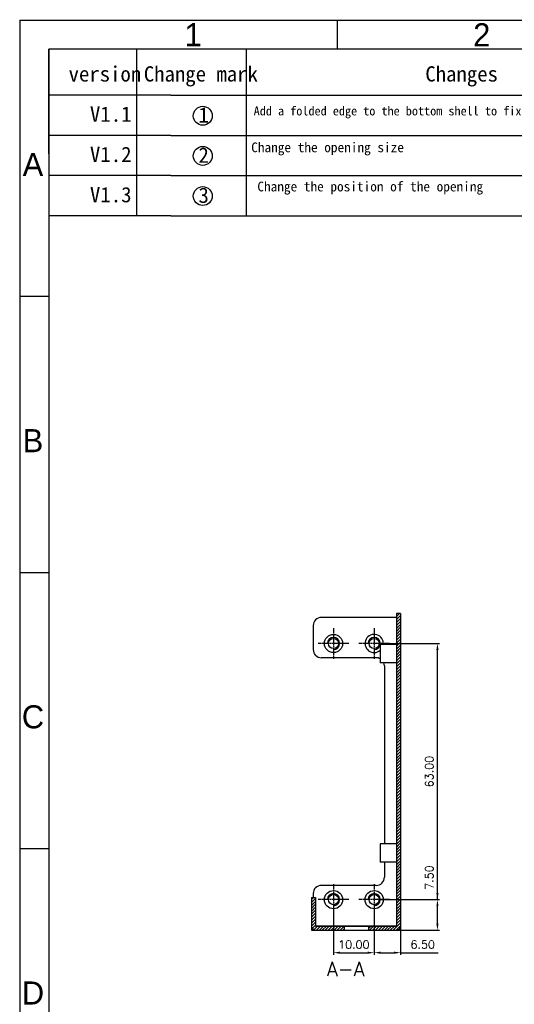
# Model space of a CAD drawing. Header units: millimetres. Extents: x 3323 to 3905, y -1050 to -642.
# Tile 2 of 12: x 3323 to 3445, y -885 to -642. Entities that reach past the tile are written whole.
import ezdxf
from ezdxf.enums import TextEntityAlignment as Align

# ---------------------------------------------------------------- set-up
doc = ezdxf.new("R2010")
doc.units = ezdxf.units.MM
doc.linetypes.add('PHANTOM', pattern=[0.8, 0.45, -0.05, 0.1, -0.05, 0.1, -0.05])
for name, color, linetype in [('DEFAULT_3', 7, 'PHANTOM'), ('图形层', 7, 'Continuous'), ('图框层', 7, 'Continuous'), ('标注层', 7, 'Continuous')]:
    doc.layers.add(name, color=color, linetype=linetype)
doc.styles.add('3', font='txt')
doc.styles.get("Standard").update_dxf_attribs({"font": 'txt', "bigfont": 'gbcbig.shx'})
doc.dimstyles.new('T2', dxfattribs={"dimtxt": 2, "dimasz": 1.6, "dimexe": 0.5, "dimexo": 1, "dimgap": 1, "dimtad": 1, "dimzin": 1, "dimdsep": 46, "dimtxsty": 'Standard', "dimcen": 0.5, "dimclrd": 4, "dimclre": 4, "dimclrt": 7, "dimadec": 1, "dimazin": 2, "dimtfac": 1, "dimtmove": 0, "dimatfit": 3, "dimfxl": 1.25, "dimarcsym": 0})

# ---------------------------------------------------------------- blocks, each defined once
blk = doc.blocks.new('*D1232')
at = {"layer": 'Defpoints', "color": 0, "transparency": 16777216}
for p in [(3410.35, -795.87), (3425.9, -795.87), (3410.35, -858.87)]:
    blk.add_point(p, dxfattribs=at)
at = {"layer": '标注层', "color": 4, "lineweight": -2, "transparency": 16777216}
for p, q in [((3411.35, -795.87), (3426.4, -795.87)), ((3425.9, -857.27), (3425.9, -797.47)), ((3411.35, -858.87), (3426.4, -858.87))]:
    blk.add_line(p, q, dxfattribs=at)
at = {"layer": '标注层', "color": 4, "transparency": 16777216}
for points in [[(3425.63, -797.47), (3426.17, -797.47), (3425.9, -795.87)], [(3425.63, -857.27), (3426.17, -857.27), (3425.9, -858.87)]]:
    blk.add_solid(points, dxfattribs=at)
at = {"layer": '标注层', "color": 7, "transparency": 16777216, "insert": (3423.9, -827.37), "char_height": 2, "attachment_point": 5, "rotation": 90}
blk.add_mtext('63.00', dxfattribs=at)
blk = doc.blocks.new('*D1228')
at = {"layer": 'Defpoints', "color": 0, "transparency": 16777216}
for p in [(3421.05, -858.87), (3425.9, -858.87), (3411.52, -866.37)]:
    blk.add_point(p, dxfattribs=at)
at = {"layer": '标注层', "color": 4, "lineweight": -2, "transparency": 16777216}
for p, q in [((3425.9, -858.87), (3425.9, -849.6)), ((3422.05, -858.87), (3426.4, -858.87)), ((3425.9, -864.77), (3425.9, -860.47)), ((3412.52, -866.37), (3426.4, -866.37))]:
    blk.add_line(p, q, dxfattribs=at)
at = {"layer": '标注层', "color": 4, "transparency": 16777216}
for points in [[(3425.63, -860.47), (3426.17, -860.47), (3425.9, -858.87)], [(3425.63, -864.77), (3426.17, -864.77), (3425.9, -866.37)]]:
    blk.add_solid(points, dxfattribs=at)
at = {"layer": '标注层', "color": 7, "transparency": 16777216, "insert": (3423.9, -853.43), "char_height": 2, "attachment_point": 5, "rotation": 90}
blk.add_mtext('7.50', dxfattribs=at)
blk = doc.blocks.new('*D1233')
at = {"layer": 'Defpoints', "color": 0, "transparency": 16777216}
for p in [(3400.35, -858.87), (3410.35, -858.87), (3410.35, -871.91)]:
    blk.add_point(p, dxfattribs=at)
at = {"layer": '标注层', "color": 4, "lineweight": -2, "transparency": 16777216}
for p, q in [((3400.35, -859.87), (3400.35, -872.41)), ((3410.35, -859.87), (3410.35, -872.41)), ((3401.95, -871.91), (3408.75, -871.91))]:
    blk.add_line(p, q, dxfattribs=at)
at = {"layer": '标注层', "color": 4, "transparency": 16777216}
for points in [[(3401.95, -871.65), (3401.95, -872.18), (3400.35, -871.91)], [(3408.75, -871.65), (3408.75, -872.18), (3410.35, -871.91)]]:
    blk.add_solid(points, dxfattribs=at)
at = {"layer": '标注层', "color": 7, "transparency": 16777216, "insert": (3405.35, -869.91), "char_height": 2, "attachment_point": 5}
blk.add_mtext('10.00', dxfattribs=at)
blk = doc.blocks.new('*D1229')
at = {"layer": 'Defpoints', "color": 0, "transparency": 16777216}
for p in [(3410.35, -858.87), (3416.85, -861.65), (3416.85, -871.91)]:
    blk.add_point(p, dxfattribs=at)
at = {"layer": '标注层', "color": 4, "lineweight": -2, "transparency": 16777216}
for p, q in [((3410.35, -859.87), (3410.35, -872.41)), ((3416.85, -862.65), (3416.85, -872.41)), ((3411.95, -871.91), (3415.25, -871.91)), ((3416.85, -871.91), (3426.11, -871.91))]:
    blk.add_line(p, q, dxfattribs=at)
at = {"layer": '标注层', "color": 4, "transparency": 16777216}
for points in [[(3411.95, -871.65), (3411.95, -872.18), (3410.35, -871.91)], [(3415.25, -871.65), (3415.25, -872.18), (3416.85, -871.91)]]:
    blk.add_solid(points, dxfattribs=at)
at = {"layer": '标注层', "color": 7, "transparency": 16777216, "insert": (3422.28, -869.91), "char_height": 2, "attachment_point": 5}
blk.add_mtext('6.50', dxfattribs=at)

msp = doc.modelspace()

# ---------------------------------------------------------------- hatches: boundary and pattern name
h = msp.add_hatch()
h.set_pattern_fill('A', color=2, scale=0.513802, angle=45, style=0, pattern_type=0)
h.set_pattern_definition([(45, (3398.046, -932.0342), (-0.3633126, 0.3633126), [])])
edge = h.paths.add_edge_path()
edge.add_line((3415.846, -788.516), (3415.846, -865.366))
edge.add_line((3416.846, -788.516), (3415.846, -788.516))
edge.add_line((3416.846, -788.516), (3416.846, -865.366))
edge.add_arc((3415.846, -865.366), 1, 270, 360)
edge.add_line((3415.846, -866.366), (3409.046, -866.366))
edge.add_line((3409.046, -866.366), (3409.046, -865.366))
edge.add_line((3415.846, -865.366), (3409.046, -865.366))
edge = h.paths.add_edge_path()
edge.add_line((3403.046, -866.366), (3395.946, -866.366))
edge.add_arc((3395.946, -865.366), 1, 180, 270)
edge.add_line((3394.946, -858.366), (3394.946, -865.366))
edge.add_line((3394.946, -858.366), (3395.946, -858.366))
edge.add_line((3395.946, -858.366), (3395.946, -865.366))
edge.add_line((3403.046, -865.366), (3395.946, -865.366))
edge.add_line((3403.046, -866.366), (3403.046, -865.366))

# ---------------------------------------------------------------- linework, layer by layer
at = {"color": 7}
for p, q in [((3415.846, -789.466), (3397.346, -789.466)), ((3415.846, -788.516), (3415.846, -865.366)), ((3416.846, -788.516), (3415.846, -788.516)), ((3416.846, -788.516), (3416.846, -865.366)), ((3395.346, -791.466), (3395.346, -797.366)), ((3411.846, -796.116), (3411.846, -800.615)), ((3415.846, -796.116), (3411.846, -796.116)), ((3410.846, -799.366), (3397.346, -799.366)), ((3415.846, -800.616), (3411.846, -800.616)), ((3412.846, -801.366), (3412.846, -845.116)), ((3415.846, -845.116), (3411.846, -845.116)), ((3411.846, -845.116), (3411.846, -849.615)), ((3415.846, -849.616), (3411.846, -849.616)), ((3412.846, -849.616), (3412.846, -853.366)), ((3410.846, -855.366), (3397.346, -855.366)), ((3394.946, -858.366), (3395.946, -858.366)), ((3394.946, -858.366), (3394.946, -866.366)), ((3395.346, -857.366), (3395.346, -858.366)), ((3395.946, -858.366), (3395.946, -865.366)), ((3394.946, -866.366), (3415.846, -866.366)), ((3395.946, -865.316), (3415.846, -865.316)), ((3395.946, -865.366), (3415.846, -865.366)), ((3403.046, -866.366), (3403.046, -865.366)), ((3409.046, -866.366), (3409.046, -865.366))]:
    msp.add_line(p, q, dxfattribs=at)
for centre in [(3368.195, -666.075), (3368.195, -675.946), (3368.195, -685.816)]:
    msp.add_circle(centre, 2.324)
for centre, radius in [((3400.346, -795.866), 2.25), ((3400.346, -795.866), 1.25), ((3410.346, -795.866), 1.25), ((3400.346, -858.866), 2.25), ((3410.346, -858.866), 2.25), ((3400.346, -858.866), 1.25), ((3410.346, -858.866), 1.25)]:
    msp.add_circle(centre, radius, dxfattribs=at)
for centre, radius, start, end in [((3397.346, -791.466), 2, 90, 180), ((3410.346, -795.866), 2.25, 353.58705, 311.86638), ((3397.346, -797.366), 2, 180, 270), ((3410.846, -801.366), 2, 59.99361, 90), ((3410.846, -801.366), 2, 0, 22.04054), ((3410.846, -853.366), 2, 270, 0), ((3397.346, -857.366), 2, 90, 180), ((3395.946, -865.366), 1, 180, 270), ((3415.846, -865.366), 1, 270, 0)]:
    msp.add_arc(centre, radius, start, end, dxfattribs=at)
at = {"color": 6, "linetype": 'Continuous'}
for centre in [(3400.346, -795.866), (3410.346, -795.866), (3400.346, -858.866), (3410.346, -858.866)]:
    msp.add_arc(centre, 1.5, 270, 180, dxfattribs=at)
at = {"layer": 'DEFAULT_3', "color": 1, "linetype": 'PHANTOM', "ltscale": 3}
for p, q in [((3400.346, -792.062), (3400.346, -799.67)), ((3410.346, -792.062), (3410.346, -799.67)), ((3404.15, -795.866), (3396.542, -795.866)), ((3414.15, -795.866), (3406.542, -795.866)), ((3400.346, -855.062), (3400.346, -862.67)), ((3410.346, -855.062), (3410.346, -862.67)), ((3404.15, -858.866), (3396.542, -858.866)), ((3414.15, -858.866), (3406.542, -858.866))]:
    msp.add_line(p, q, dxfattribs=at)
at = {"layer": '图形层', "color": 0}
for p, q in [((3351.974, -670.91), (3351.974, -649.667)), ((3360.325, -661.04), (3330.325, -661.04)), ((3351.974, -680.781), (3351.974, -659.538)), ((3351.974, -690.651), (3351.974, -669.408)), ((3360.325, -670.91), (3330.325, -670.91)), ((3351.974, -690.651), (3351.974, -679.279)), ((3360.325, -680.781), (3330.325, -680.781)), ((3351.974, -690.651), (3351.974, -689.149)), ((3360.325, -690.651), (3330.325, -690.651))]:
    msp.add_line(p, q, dxfattribs=at)
at = {"layer": '图框层', "color": 0}
for p, q in [((3323.184, -642.526), (3905.349, -642.526)), ((3401.31, -649.667), (3401.31, -642.526)), ((3898.207, -649.667), (3330.325, -649.667)), ((3330.325, -649.667), (3330.325, -1042.926)), ((3330.325, -675.427), (3330.325, -649.667)), ((3378.984, -670.91), (3378.984, -649.667)), ((3330.325, -667.556), (3330.325, -658.612)), ((3360.325, -661.04), (3543.281, -661.04)), ((3378.984, -680.781), (3378.984, -659.538)), ((3378.984, -690.651), (3378.984, -669.408)), ((3360.325, -670.91), (3543.281, -670.91)), ((3378.984, -690.651), (3378.984, -679.279)), ((3360.325, -680.781), (3543.281, -680.781)), ((3378.984, -690.651), (3378.984, -689.149)), ((3360.325, -690.651), (3543.281, -690.651))]:
    msp.add_line(p, q, dxfattribs=at)
at = {"layer": '图框层'}
for p, q in [((3323.184, -710.45), (3330.325, -710.45)), ((3323.184, -778.373), (3330.325, -778.373)), ((3323.184, -846.297), (3330.325, -846.297))]:
    msp.add_line(p, q, dxfattribs=at)
at = {"layer": '标注层', "color": 0}
msp.add_line((3323.184, -642.526), (3323.184, -1050.067), dxfattribs=at)

# ---------------------------------------------------------------- texts
at = {"color": 2, "insert": (3407.982, -874.171), "char_height": 3.5, "width": 7.35, "attachment_point": 3, "line_spacing_factor": 0.9}
msp.add_mtext('A-A', dxfattribs=at)
at = {"layer": '图框层', "color": 0, "style": '3'}
for s, p in [('1', (3365.818, -646.118)), ('2', (3436.803, -646.118)), ('A', (3326.446, -678.053)), ('B', (3326.446, -745.977)), ('C', (3326.446, -813.901)), ('D', (3326.446, -881.824))]:
    msp.add_text(s, height=5.679, rotation=0, dxfattribs=at).set_placement(p, align=Align.MIDDLE)
at = {"layer": '图框层', "color": 0, "attachment_point": 1}
for s, insert, char_height, width in [('{\\fSimSun|b0|i0|c134|p2;version}', (3335.204, -653.901), 3.75, 31.56561), ('{\\fSimSun|b0|i0|c134|p2;Change mark}', (3353.695, -653.901), 3.75, 31.56561), ('{\\fSimSun|b0|i0|c134|p2;Changes}', (3422.922, -653.901), 3.75, 31.56561), ('{\\fSimSun|b0|i0|c134|p2;V1.1}', (3340.451, -663.781), 3.76358, 31.67995), ('{\\fSimSun|b0|i0|c134|p2;1}', (3367.137, -664.006), 3.76358, 31.67995), ('{\\fSimSun|b0|i0|c134|p2;Add a folded edge to the bottom shell to fix the limit plate}', (3380.711, -663.781), 2.2, 104.95473), ('{\\fSimSun|b0|i0|c134|p2;Change the opening size}', (3380.112, -672.637), 2.4, 99.7456), ('{\\fSimSun|b0|i0|c134|p2;V1.2}', (3340.451, -673.687), 3.76358, 31.67995), ('{\\fSimSun|b0|i0|c134|p2;2}', (3367.137, -673.876), 3.76358, 31.67995), ('{\\fSimSun|b0|i0|c134|p2;Change the position of the opening}', (3381.624, -682.274), 2.4, 99.7456), ('{\\fSimSun|b0|i0|c134|p2;V1.3}', (3340.451, -683.594), 3.76358, 31.67995), ('{\\fSimSun|b0|i0|c134|p2;3}', (3367.137, -683.747), 3.76358, 31.67995)]:
    msp.add_mtext(s, dxfattribs=dict(at, insert=insert, char_height=char_height, width=width))

# ---------------------------------------------------------------- dimensions: what is measured, and where the dimension line sits
at = {"layer": '标注层', "color": 1}
for base, p1, p2, picture, middle in [((3425.901, -795.866), (3410.346, -858.866), (3410.346, -795.866), '*D1232', (3423.901, -827.366)), ((3425.901, -858.866), (3411.525, -866.366), (3421.046, -858.866), '*D1228', (3423.901, -853.432))]:
    dim = msp.add_linear_dim(base=base, p1=p1, p2=p2, angle=90, dimstyle='T2', dxfattribs=at)
    dim.commit()
    dim.dimension.update_dxf_attribs({"geometry": picture, "text_midpoint": middle})
dim = msp.add_linear_dim(base=(3410.346, -871.914), p1=(3400.346, -858.866), p2=(3410.346, -858.866), dimstyle='T2', dxfattribs=at)
dim.commit()
dim.dimension.update_dxf_attribs({"geometry": '*D1233', "text_midpoint": (3405.346, -871.914), "dimtype": 160})
dim = msp.add_linear_dim(base=(3416.846, -871.914), p1=(3410.346, -858.866), p2=(3416.846, -861.646), dimstyle='T2', dxfattribs=at)
dim.commit()
dim.dimension.update_dxf_attribs({"geometry": '*D1229', "text_midpoint": (3422.28, -869.914)})

doc.saveas('drawing.dxf')
